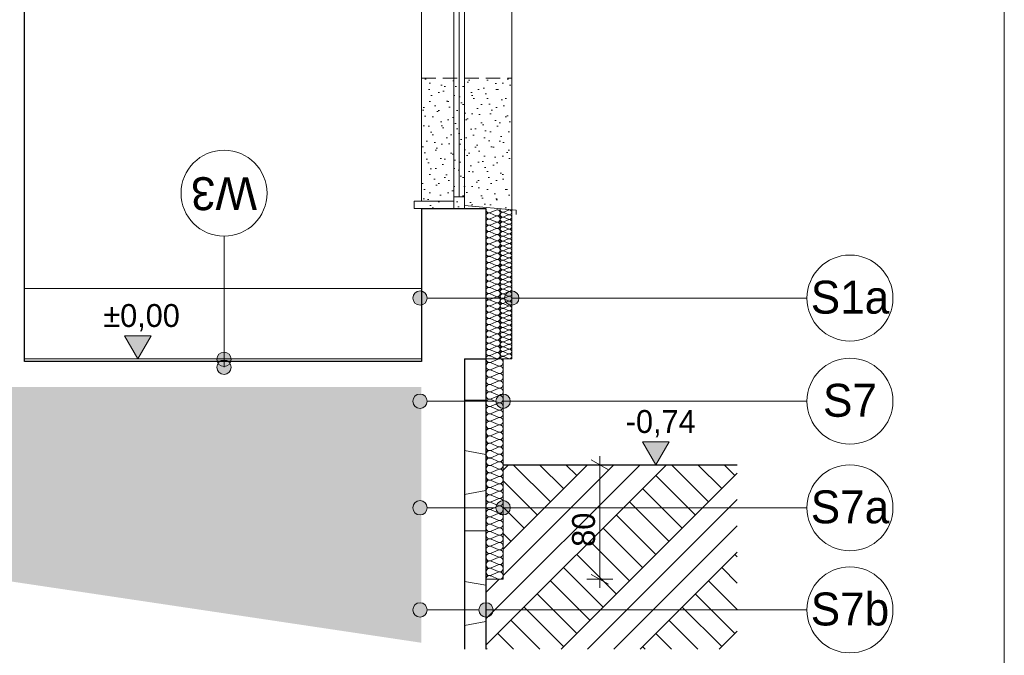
# Model space of a CAD drawing. Extents: x -613240 to -325500, y -25863 to 152403.
# Tile 115 of 254: x -379396 to -372525, y -14400 to -9962. Entities that reach past the tile are written whole.
import ezdxf

# ---------------------------------------------------------------- set-up
doc = ezdxf.new("R2010")
doc.units = 0
doc.header["$MEASUREMENT"] = 0
doc.linetypes.add('Krawędzie ukryte', pattern=[150, 100, -50])
for name, color, linetype in [('Arch ocieplenie', 7, 'Continuous'), ('Arch opisy', 7, 'Continuous'), ('Inwent Izolacje', 7, 'Continuous'), ('INWENT WYMIARY', 7, 'Continuous')]:
    doc.layers.add(name, color=color, linetype=linetype)
for name, color, linetype, lineweight in [('Arch ocieplenie_Nr_Pióra__100', 2, 'Continuous', 13), ('Arch opisy_Nr_Pióra__1', 7, 'Continuous', 25), ('Arch opisy_Nr_Pióra__21', 7, 'Continuous', 9), ('ARCH TABELA_Nr_Pióra__21', 7, 'Continuous', 9), ('arch wypelnienia_Nr_Pióra__18', 9, 'Continuous', 15), ('arch wypelnienia_Nr_Pióra__21', 7, 'Continuous', 9), ('INWENT TEREN_Nr_Pióra__1', 7, 'Continuous', 25), ('INWENT WYMIARY_Nr_Pióra__21', 7, 'Continuous', 9), ('INWENT. OKNA_Nr_Pióra__5', 7, 'Continuous', 13), ('INWENT.ŚCIANY_Nr_Pióra__1', 7, 'Continuous', 25), ('INWENT.ŚCIANY_Nr_Pióra__21', 7, 'Continuous', 9), ('Istniejące schody_Nr_Pióra__1', 7, 'Continuous', 25), ('Istniejące stropy_Nr_Pióra__5', 7, 'Continuous', 13)]:
    doc.layers.add(name, color=color, linetype=linetype, lineweight=lineweight)
for name, color, linetype, lineweight, true_color in [('Arch ocieplenie_Nr_Pióra__9', 7, 'Continuous', 13, 0x3dad99), ('Arch wyburzenia_Nr_Pióra__2', 7, 'Continuous', 13, 0x7f7f7f), ('Arch wykończenie_Nr_Pióra__3', 7, 'Continuous', 18, 0xff6600), ('Arch wykończenie_Nr_Pióra__9', 7, 'Continuous', 13, 0x3dad99), ('Inwent Izolacje_Nr_Pióra__2', 7, 'Continuous', 13, 0x7f7f7f), ('INWENT.ŚCIANY_Nr_Pióra__2', 7, 'Continuous', 13, 0x7f7f7f)]:
    doc.layers.add(name, color=color, linetype=linetype, lineweight=lineweight, true_color=true_color)
doc.styles.add('GENERATED_STYLE_1', font='txt')
doc.styles.add('GENERATED_STYLE_12', font='arial.ttf')
doc.styles.add('GENERATED_STYLE_5', font='txt')
doc.dimstyles.new('GENERATED_STYLE__4', dxfattribs={"dimtxt": 160.000002, "dimasz": 91.2, "dimexe": 0.18, "dimexo": 0, "dimgap": 0.09, "dimtad": 1, "dimdec": 0, "dimlfac": 0.1, "dimzin": 0, "dimdsep": 46, "dimtxsty": 'GENERATED_STYLE_1', "dimblk": 'ARROWHEAD_2', "dimblk1": 'ARROWHEAD_2', "dimblk2": 'ARROWHEAD_2', "dimcen": 0.09, "dimclrd": 7, "dimclre": 7, "dimclrt": 7, "dimazin": 0, "dimtfac": 1, "dimtdec": 4, "dimtmove": 2, "dimatfit": 3, "dimfxl": 0, "dimtolj": 1, "dimtzin": 0, "dimarcsym": 0})

# ---------------------------------------------------------------- blocks, each defined once
blk = doc.blocks.new('Izolacja cieplna 14_138', base_point=(-376042.2, -12329.6))
at = {"layer": 'Arch ocieplenie_Nr_Pióra__9', "linetype": 'Continuous'}
for p, q in [((-376018.4, -11305.8), (-375986.1, -11291.8)), ((-375986.1, -11322.5), (-376018.4, -11308.6)), ((-376018.4, -11339.3), (-375986.1, -11325.3)), ((-375986.1, -11356.1), (-376018.4, -11342.1)), ((-376018.4, -11372.8), (-375986.1, -11358.9)), ((-375986.1, -11389.6), (-376018.4, -11375.6)), ((-376018.4, -11406.3), (-375986.1, -11392.4)), ((-375986.1, -11423.1), (-376018.4, -11409.2)), ((-376018.4, -11439.9), (-375986.1, -11425.9)), ((-375986.1, -11456.6), (-376018.4, -11442.7)), ((-376018.4, -11473.4), (-375986.1, -11459.4)), ((-375986.1, -11490.1), (-376018.4, -11476.2)), ((-376018.4, -11506.9), (-375986.1, -11493)), ((-375986.1, -11523.7), (-376018.4, -11509.7)), ((-376018.4, -11540.4), (-375986.1, -11526.5)), ((-375986.1, -11557.2), (-376018.4, -11543.2)), ((-376018.4, -11573.9), (-375986.1, -11560)), ((-375986.1, -11590.7), (-376018.4, -11576.8)), ((-376018.4, -11607.5), (-375986.1, -11593.5)), ((-375986.1, -11624.2), (-376018.4, -11610.3)), ((-376018.4, -11641), (-375986.1, -11627)), ((-375986.1, -11657.8), (-376018.4, -11643.8)), ((-376018.4, -11674.5), (-375986.1, -11660.6)), ((-375986.1, -11691.3), (-376018.4, -11677.3)), ((-376018.4, -11708), (-375986.1, -11694.1)), ((-375986.1, -11724.8), (-376018.4, -11710.9)), ((-376018.4, -11741.6), (-375986.1, -11727.6)), ((-375986.1, -11758.3), (-376018.4, -11744.4)), ((-376018.4, -11775.1), (-375986.1, -11761.1)), ((-375986.1, -11791.8), (-376018.4, -11777.9)), ((-376018.4, -11808.6), (-375986.1, -11794.7)), ((-375986.1, -11825.4), (-376018.4, -11811.4)), ((-376018.4, -11842.1), (-375986.1, -11828.2)), ((-375986.1, -11858.9), (-376018.4, -11844.9)), ((-376018.4, -11875.7), (-375986.1, -11861.7)), ((-375986.1, -11892.4), (-376018.4, -11878.5)), ((-376018.4, -11909.2), (-375986.1, -11895.2)), ((-375986.1, -11925.9), (-376018.4, -11912)), ((-376018.4, -11942.7), (-375986.1, -11928.8)), ((-375986.1, -11959.5), (-376018.4, -11945.5)), ((-376018.4, -11976.2), (-375986.1, -11962.3)), ((-375986.1, -11993), (-376018.4, -11979)), ((-376018.4, -12009.7), (-375986.1, -11995.8)), ((-375986.1, -12026.5), (-376018.4, -12012.6)), ((-376018.4, -12043.3), (-375986.1, -12029.3)), ((-375986.1, -12060), (-376018.4, -12046.1)), ((-376018.4, -12076.8), (-375986.1, -12062.8)), ((-375986.1, -12093.5), (-376018.4, -12079.6)), ((-376018.4, -12110.3), (-375986.1, -12096.4)), ((-375986.1, -12127.1), (-376018.4, -12113.1)), ((-376018.4, -12143.8), (-375986.1, -12129.9)), ((-375986.1, -12160.6), (-376018.4, -12146.6)), ((-376018.4, -12177.4), (-375986.1, -12163.4)), ((-375986.1, -12194.1), (-376018.4, -12180.2)), ((-376018.4, -12210.9), (-375986.1, -12196.9)), ((-375986.1, -12227.6), (-376018.4, -12213.7)), ((-376018.4, -12244.4), (-375986.1, -12230.5)), ((-375986.1, -12261.2), (-376018.4, -12247.2)), ((-376018.4, -12277.9), (-375986.1, -12264)), ((-375986.1, -12294.7), (-376018.4, -12280.7)), ((-376018.4, -12311.4), (-375986.1, -12297.5)), ((-375986.1, -12328.2), (-376018.4, -12314.3))]:
    blk.add_line(p, q, dxfattribs=at)
for centre, start_param, end_param in [((-376025.2, -11323.9), 4.299595, 8.266774), ((-376025.2, -11290.4), 6.283185, 8.266774), ((-375979.2, -11307.2), 1.158003, 5.125183), ((-375979.2, -11340.7), 1.158003, 5.125183), ((-376025.2, -11357.5), 4.299595, 8.266774), ((-376025.2, -11391), 4.299595, 8.266774), ((-375979.2, -11374.2), 1.158003, 5.125183), ((-375979.2, -11407.7), 1.158003, 5.125183), ((-376025.2, -11424.5), 4.299595, 8.266774), ((-376025.2, -11458), 4.299595, 8.266774), ((-375979.2, -11441.3), 1.158003, 5.125183), ((-375979.2, -11474.8), 1.158003, 5.125183), ((-376025.2, -11491.6), 4.299595, 8.266774), ((-376025.2, -11525.1), 4.299595, 8.266774), ((-376025.2, -11558.6), 4.299595, 8.266774), ((-375979.2, -11508.3), 1.158003, 5.125183), ((-375979.2, -11541.8), 1.158003, 5.125183), ((-376025.2, -11592.1), 4.299595, 8.266774), ((-376025.2, -11625.6), 4.299595, 8.266774), ((-375979.2, -11575.4), 1.158003, 5.125183), ((-375979.2, -11608.9), 1.158003, 5.125183), ((-376025.2, -11659.2), 4.299595, 8.266774), ((-376025.2, -11692.7), 4.299595, 8.266774), ((-375979.2, -11642.4), 1.158003, 5.125183), ((-375979.2, -11675.9), 1.158003, 5.125183), ((-376025.2, -11726.2), 4.299595, 8.266774), ((-376025.2, -11759.7), 4.299595, 8.266774), ((-375979.2, -11709.4), 1.158003, 5.125183), ((-375979.2, -11743), 1.158003, 5.125183), ((-376025.2, -11793.3), 4.299595, 8.266774), ((-376025.2, -11826.8), 4.299595, 8.266774), ((-375979.2, -11776.5), 1.158003, 5.125183), ((-375979.2, -11810), 1.158003, 5.125183), ((-376025.2, -11860.3), 4.299595, 8.266774), ((-376025.2, -11893.8), 4.299595, 8.266774), ((-375979.2, -11843.5), 1.158003, 5.125183), ((-375979.2, -11877.1), 1.158003, 5.125183), ((-376025.2, -11927.3), 4.299595, 8.266774), ((-376025.2, -11960.9), 4.299595, 8.266774), ((-375979.2, -11910.6), 1.158003, 5.125183), ((-375979.2, -11944.1), 1.158003, 5.125183), ((-376025.2, -11994.4), 4.299595, 8.266774), ((-376025.2, -12027.9), 4.299595, 8.266774), ((-375979.2, -11977.6), 1.158003, 5.125183), ((-375979.2, -12011.2), 1.158003, 5.125183), ((-376025.2, -12061.4), 4.299595, 8.266774), ((-376025.2, -12095), 4.299595, 8.266774), ((-375979.2, -12044.7), 1.158003, 5.125183), ((-375979.2, -12078.2), 1.158003, 5.125183), ((-376025.2, -12128.5), 4.299595, 8.266774), ((-376025.2, -12162), 4.299595, 8.266774), ((-375979.2, -12111.7), 1.158003, 5.125183), ((-375979.2, -12145.2), 1.158003, 5.125183), ((-376025.2, -12195.5), 4.299595, 8.266774), ((-376025.2, -12229), 4.299595, 8.266774), ((-375979.2, -12178.8), 1.158003, 5.125183), ((-375979.2, -12212.3), 1.158003, 5.125183), ((-375979.2, -12245.8), 1.158003, 5.125183), ((-376025.2, -12262.6), 4.299595, 8.266774), ((-376025.2, -12296.1), 4.299595, 8.266774), ((-375979.2, -12279.3), 1.158003, 5.125183), ((-375979.2, -12312.9), 1.158003, 5.125183), ((-376025.2, -12329.6), 4.299596, 6.283185)]:
    blk.add_ellipse(centre, major_axis=(-17, 0), ratio=0.98513, start_param=start_param, end_param=end_param, dxfattribs=at)
blk = doc.blocks.new('Izolacja cieplna 14_139', base_point=(-376142.2, -13869.6))
at = {"layer": 'Arch ocieplenie_Nr_Pióra__100', "linetype": 'Continuous'}
for p, q in [((-376106.5, -12353.1), (-376058, -12331.8)), ((-376058, -12378.8), (-376106.5, -12357.4)), ((-376106.5, -12404.5), (-376058, -12383.1)), ((-376058, -12430.1), (-376106.5, -12408.8)), ((-376106.5, -12455.8), (-376058, -12434.4)), ((-376058, -12481.5), (-376106.5, -12460.1)), ((-376106.5, -12507.1), (-376058, -12485.8)), ((-376058, -12532.8), (-376106.5, -12511.4)), ((-376106.5, -12558.5), (-376058, -12537.1)), ((-376058, -12584.1), (-376106.5, -12562.8)), ((-376106.5, -12609.8), (-376058, -12588.4)), ((-376058, -12635.5), (-376106.5, -12614.1)), ((-376106.5, -12661.1), (-376058, -12639.8)), ((-376058, -12686.8), (-376106.5, -12665.4)), ((-376106.5, -12712.5), (-376058, -12691.1)), ((-376058, -12738.1), (-376106.5, -12716.8)), ((-376106.5, -12763.8), (-376058, -12742.4)), ((-376058, -12789.5), (-376106.5, -12768.1)), ((-376106.5, -12815.1), (-376058, -12793.8)), ((-376058, -12840.8), (-376106.5, -12819.4)), ((-376106.5, -12866.5), (-376058, -12845.1)), ((-376058, -12892.1), (-376106.5, -12870.8)), ((-376106.5, -12917.8), (-376058, -12896.4)), ((-376058, -12943.5), (-376106.5, -12922.1)), ((-376106.5, -12969.1), (-376058, -12947.8)), ((-376058, -12994.8), (-376106.5, -12973.4)), ((-376106.5, -13020.5), (-376058, -12999.1)), ((-376058, -13046.1), (-376106.5, -13024.8)), ((-376106.5, -13071.8), (-376058, -13050.4)), ((-376058, -13097.5), (-376106.5, -13076.1)), ((-376106.5, -13123.1), (-376058, -13101.8)), ((-376058, -13148.8), (-376106.5, -13127.4)), ((-376106.5, -13174.5), (-376058, -13153.1)), ((-376058, -13200.1), (-376106.5, -13178.8)), ((-376106.5, -13225.8), (-376058, -13204.4)), ((-376058, -13251.5), (-376106.5, -13230.1)), ((-376106.5, -13277.1), (-376058, -13255.8)), ((-376058, -13302.8), (-376106.5, -13281.4)), ((-376106.5, -13328.5), (-376058, -13307.1)), ((-376058, -13354.1), (-376106.5, -13332.8)), ((-376106.5, -13379.8), (-376058, -13358.4)), ((-376058, -13405.5), (-376106.5, -13384.1)), ((-376106.5, -13431.1), (-376058, -13409.8)), ((-376058, -13456.8), (-376106.5, -13435.4)), ((-376106.5, -13482.5), (-376058, -13461.1)), ((-376058, -13508.1), (-376106.5, -13486.8)), ((-376106.5, -13533.8), (-376058, -13512.4)), ((-376058, -13559.5), (-376106.5, -13538.1)), ((-376106.5, -13585.1), (-376058, -13563.8)), ((-376058, -13610.8), (-376106.5, -13589.4)), ((-376106.5, -13636.5), (-376058, -13615.1)), ((-376058, -13662.1), (-376106.5, -13640.8)), ((-376106.5, -13687.8), (-376058, -13666.4)), ((-376058, -13713.5), (-376106.5, -13692.1)), ((-376106.5, -13739.1), (-376058, -13717.8)), ((-376058, -13764.8), (-376106.5, -13743.4)), ((-376106.5, -13790.5), (-376058, -13769.1)), ((-376058, -13816.1), (-376106.5, -13794.8)), ((-376106.5, -13841.8), (-376058, -13820.4)), ((-376058, -13867.5), (-376106.5, -13846.1))]:
    blk.add_line(p, q, dxfattribs=at)
for centre, start_param, end_param in [((-376116.7, -12380.9), 5.870392, 9.837571), ((-376116.7, -12329.6), 1.570796, 3.554385), ((-376047.7, -12355.3), 2.728799, 6.695979), ((-376116.7, -12432.3), 5.870392, 9.837571), ((-376047.7, -12406.6), 2.728799, 6.695979), ((-376047.7, -12457.9), 2.728799, 6.695979), ((-376116.7, -12483.6), 5.870392, 9.837571), ((-376047.7, -12509.3), 2.728799, 6.695979), ((-376116.7, -12534.9), 5.870392, 9.837571), ((-376116.7, -12586.3), 5.870392, 9.837571), ((-376047.7, -12560.6), 2.728799, 6.695979), ((-376116.7, -12637.6), 5.870392, 9.837571), ((-376047.7, -12611.9), 2.728799, 6.695979), ((-376047.7, -12663.3), 2.728799, 6.695979), ((-376116.7, -12688.9), 5.870392, 9.837571), ((-376047.7, -12714.6), 2.728799, 6.695979), ((-376116.7, -12740.3), 5.870392, 9.837571), ((-376116.7, -12791.6), 5.870392, 9.837571), ((-376047.7, -12765.9), 2.728799, 6.695979), ((-376116.7, -12842.9), 5.870392, 9.837571), ((-376047.7, -12817.3), 2.728799, 6.695979), ((-376047.7, -12868.6), 2.728799, 6.695979), ((-376116.7, -12894.3), 5.870392, 9.837571), ((-376047.7, -12919.9), 2.728799, 6.695979), ((-376116.7, -12945.6), 5.870392, 9.837571), ((-376116.7, -12996.9), 5.870392, 9.837571), ((-376047.7, -12971.3), 2.728799, 6.695979), ((-376116.7, -13048.3), 5.870392, 9.837571), ((-376047.7, -13022.6), 2.728799, 6.695979), ((-376047.7, -13073.9), 2.728799, 6.695979), ((-376116.7, -13099.6), 5.870392, 9.837571), ((-376047.7, -13125.3), 2.728799, 6.695979), ((-376116.7, -13150.9), 5.870392, 9.837571), ((-376116.7, -13202.3), 5.870392, 9.837571), ((-376047.7, -13176.6), 2.728799, 6.695979), ((-376116.7, -13253.6), 5.870392, 9.837571), ((-376047.7, -13227.9), 2.728799, 6.695979), ((-376047.7, -13279.3), 2.728799, 6.695979), ((-376116.7, -13304.9), 5.870392, 9.837571), ((-376047.7, -13330.6), 2.728799, 6.695979), ((-376116.7, -13356.3), 5.870392, 9.837571), ((-376116.7, -13407.6), 5.870392, 9.837571), ((-376047.7, -13381.9), 2.728799, 6.695979), ((-376116.7, -13458.9), 5.870392, 9.837571), ((-376047.7, -13433.3), 2.728799, 6.695979), ((-376047.7, -13484.6), 2.728799, 6.695979), ((-376116.7, -13510.3), 5.870392, 9.837571), ((-376116.7, -13561.6), 5.870392, 9.837571), ((-376047.7, -13535.9), 2.728799, 6.695979), ((-376116.7, -13612.9), 5.870392, 9.837571), ((-376047.7, -13587.3), 2.728799, 6.695979), ((-376116.7, -13664.3), 5.870392, 9.837571), ((-376047.7, -13638.6), 2.728799, 6.695979), ((-376047.7, -13689.9), 2.728799, 6.695979), ((-376116.7, -13715.6), 5.870392, 9.837571), ((-376116.7, -13766.9), 5.870392, 9.837571), ((-376047.7, -13741.3), 2.728799, 6.695979), ((-376116.7, -13818.3), 5.870392, 9.837571), ((-376047.7, -13792.6), 2.728799, 6.695979), ((-376116.7, -13869.6), 5.870392, 7.853982), ((-376047.7, -13843.9), 2.728799, 6.695979)]:
    blk.add_ellipse(centre, major_axis=(0, 25.7), ratio=0.994339, start_param=start_param, end_param=end_param, dxfattribs=at)
blk = doc.blocks.new('Izolacja cieplna 14_288', base_point=(-376142.2, -12329.6))
at = {"layer": 'Inwent Izolacje_Nr_Pióra__2', "linetype": 'Continuous'}
for p, q in [((-376112.4, -11309.5), (-376072, -11291.4)), ((-376072, -11331.1), (-376112.4, -11313.1)), ((-376112.4, -11352.8), (-376072, -11334.8)), ((-376072, -11374.5), (-376112.4, -11356.4)), ((-376112.4, -11396.1), (-376072, -11378.1)), ((-376072, -11417.8), (-376112.4, -11399.8)), ((-376112.4, -11439.5), (-376072, -11421.4)), ((-376072, -11461.1), (-376112.4, -11443.1)), ((-376112.4, -11482.8), (-376072, -11464.8)), ((-376072, -11504.5), (-376112.4, -11486.4)), ((-376112.4, -11526.1), (-376072, -11508.1)), ((-376072, -11547.8), (-376112.4, -11529.8)), ((-376112.4, -11569.5), (-376072, -11551.4)), ((-376072, -11591.1), (-376112.4, -11573.1)), ((-376112.4, -11612.8), (-376072, -11594.8)), ((-376072, -11634.5), (-376112.4, -11616.4)), ((-376112.4, -11656.1), (-376072, -11638.1)), ((-376072, -11677.8), (-376112.4, -11659.8)), ((-376112.4, -11699.5), (-376072, -11681.4)), ((-376072, -11721.1), (-376112.4, -11703.1)), ((-376112.4, -11742.8), (-376072, -11724.8)), ((-376072, -11764.5), (-376112.4, -11746.4)), ((-376112.4, -11786.1), (-376072, -11768.1)), ((-376072, -11807.8), (-376112.4, -11789.8)), ((-376112.4, -11829.5), (-376072, -11811.4)), ((-376072, -11851.1), (-376112.4, -11833.1)), ((-376112.4, -11872.8), (-376072, -11854.8)), ((-376072, -11894.5), (-376112.4, -11876.4)), ((-376112.4, -11916.1), (-376072, -11898.1)), ((-376072, -11937.8), (-376112.4, -11919.8)), ((-376112.4, -11959.5), (-376072, -11941.4)), ((-376072, -11981.1), (-376112.4, -11963.1)), ((-376112.4, -12002.8), (-376072, -11984.8)), ((-376072, -12024.5), (-376112.4, -12006.4)), ((-376112.4, -12046.1), (-376072, -12028.1)), ((-376072, -12067.8), (-376112.4, -12049.8)), ((-376112.4, -12089.5), (-376072, -12071.4)), ((-376072, -12111.1), (-376112.4, -12093.1)), ((-376112.4, -12132.8), (-376072, -12114.8)), ((-376072, -12154.5), (-376112.4, -12136.4)), ((-376112.4, -12176.1), (-376072, -12158.1)), ((-376072, -12197.8), (-376112.4, -12179.8)), ((-376112.4, -12219.5), (-376072, -12201.4)), ((-376072, -12241.1), (-376112.4, -12223.1)), ((-376112.4, -12262.8), (-376072, -12244.8)), ((-376072, -12284.5), (-376112.4, -12266.4)), ((-376112.4, -12306.1), (-376072, -12288.1)), ((-376072, -12327.8), (-376112.4, -12309.8))]:
    blk.add_line(p, q, dxfattribs=at)
for centre, start_param, end_param in [((-376120.9, -11332.9), 5.870392, 9.837571), ((-376120.9, -11289.6), 1.570796, 3.554385), ((-376063.5, -11311.3), 2.728799, 6.695979), ((-376063.5, -11354.6), 2.728799, 6.695979), ((-376120.9, -11376.3), 5.870392, 9.837571), ((-376120.9, -11419.6), 5.870392, 9.837571), ((-376063.5, -11397.9), 2.728799, 6.695979), ((-376120.9, -11462.9), 5.870392, 9.837571), ((-376063.5, -11441.3), 2.728799, 6.695979), ((-376063.5, -11484.6), 2.728799, 6.695979), ((-376120.9, -11506.3), 5.870392, 9.837571), ((-376120.9, -11549.6), 5.870392, 9.837571), ((-376063.5, -11527.9), 2.728799, 6.695979), ((-376120.9, -11592.9), 5.870392, 9.837571), ((-376063.5, -11571.3), 2.728799, 6.695979), ((-376063.5, -11614.6), 2.728799, 6.695979), ((-376120.9, -11636.3), 5.870392, 9.837571), ((-376120.9, -11679.6), 5.870392, 9.837571), ((-376063.5, -11657.9), 2.728799, 6.695979), ((-376063.5, -11701.3), 2.728799, 6.695979), ((-376120.9, -11722.9), 5.870392, 9.837571), ((-376120.9, -11766.3), 5.870392, 9.837571), ((-376063.5, -11744.6), 2.728799, 6.695979), ((-376120.9, -11809.6), 5.870392, 9.837571), ((-376063.5, -11787.9), 2.728799, 6.695979), ((-376063.5, -11831.3), 2.728799, 6.695979), ((-376120.9, -11852.9), 5.870392, 9.837571), ((-376120.9, -11896.3), 5.870392, 9.837571), ((-376063.5, -11874.6), 2.728799, 6.695979), ((-376120.9, -11939.6), 5.870392, 9.837571), ((-376063.5, -11917.9), 2.728799, 6.695979), ((-376063.5, -11961.3), 2.728799, 6.695979), ((-376120.9, -11982.9), 5.870392, 9.837571), ((-376120.9, -12026.3), 5.870392, 9.837571), ((-376063.5, -12004.6), 2.728799, 6.695979), ((-376120.9, -12069.6), 5.870392, 9.837571), ((-376120.9, -12112.9), 5.870392, 9.837571), ((-376063.5, -12047.9), 2.728799, 6.695979), ((-376063.5, -12091.3), 2.728799, 6.695979), ((-376120.9, -12156.3), 5.870392, 9.837571), ((-376063.5, -12134.6), 2.728799, 6.695979), ((-376063.5, -12177.9), 2.728799, 6.695979), ((-376120.9, -12199.6), 5.870392, 9.837571), ((-376120.9, -12242.9), 5.870392, 9.837571), ((-376063.5, -12221.3), 2.728799, 6.695979), ((-376120.9, -12286.3), 5.870392, 9.837571), ((-376063.5, -12264.6), 2.728799, 6.695979), ((-376063.5, -12307.9), 2.728799, 6.695979), ((-376120.9, -12329.6), 5.870392, 7.853982)]:
    blk.add_ellipse(centre, major_axis=(0, 21.7), ratio=0.981591, start_param=start_param, end_param=end_param, dxfattribs=at)
blk = doc.blocks.new('Wymiary_7', base_point=(-374956.7, -13069.6))
at = {"layer": 'INWENT WYMIARY_Nr_Pióra__21', "linetype": 'Continuous'}
blk.add_hatch(color=256, dxfattribs=at).paths.add_polyline_path([(-374956.7, -13069.6), (-375049.5, -12909.6), (-374863.9, -12909.6)], flags=0)
for p, q in [((-374956.7, -13069.6), (-375049.5, -12909.6)), ((-375049.5, -12909.6), (-374863.9, -12909.6)), ((-374863.9, -12909.6), (-374956.7, -13069.6)), ((-374956.7, -13069.6), (-375076.7, -13069.6)), ((-374956.7, -13069.6), (-374836.7, -13069.6))]:
    blk.add_line(p, q, dxfattribs=at)
at = {"layer": 'INWENT WYMIARY_Nr_Pióra__21', "insert": (-375166.8, -12877.6), "char_height": 160, "attachment_point": 7, "style": 'GENERATED_STYLE_1'}
blk.add_mtext('{-0,74}', dxfattribs=at)
blk = doc.blocks.new('Wymiary_14', base_point=(-378571.1, -12329.6))
at = {"layer": 'INWENT WYMIARY_Nr_Pióra__21', "linetype": 'Continuous'}
blk.add_hatch(color=256, dxfattribs=at).paths.add_polyline_path([(-378571.1, -12329.6), (-378663.9, -12169.6), (-378478.3, -12169.6)], flags=0)
for p, q in [((-378571.1, -12329.6), (-378663.9, -12169.6)), ((-378663.9, -12169.6), (-378478.3, -12169.6)), ((-378478.3, -12169.6), (-378571.1, -12329.6)), ((-378571.1, -12329.6), (-378691.1, -12329.6)), ((-378571.1, -12329.6), (-378451.1, -12329.6))]:
    blk.add_line(p, q, dxfattribs=at)
at = {"layer": 'INWENT WYMIARY_Nr_Pióra__21', "insert": (-378812, -12137.6), "char_height": 160, "attachment_point": 7, "style": 'GENERATED_STYLE_1'}
blk.add_mtext('{±0,00}', dxfattribs=at)
blk = doc.blocks.new('*D670')
at = {"layer": 'INWENT WYMIARY_Nr_Pióra__21', "linetype": 'Continuous'}
for p, q in [((-375287.2, -13104.3), (-375407.2, -13035)), ((-375347.2, -13069.6), (-375347.2, -13010.9)), ((-375257.2, -13069.6), (-375437.2, -13069.6)), ((-375347.2, -13869.6), (-375347.2, -13069.6)), ((-375257.2, -13869.6), (-375437.2, -13869.6)), ((-375407.2, -13835), (-375287.2, -13904.3)), ((-375347.2, -13928.3), (-375347.2, -13869.6))]:
    blk.add_line(p, q, dxfattribs=at)
at = {"layer": 'INWENT WYMIARY_Nr_Pióra__21', "insert": (-375379.2, -13642.5), "char_height": 160, "attachment_point": 7, "rotation": 90, "style": 'GENERATED_STYLE_1'}
blk.add_mtext('{80}', dxfattribs=at)
blk = doc.blocks.new('ARROWHEAD_2')
at = {"color": 0, "linetype": 'Continuous', "lineweight": 0}
for p, q in [((0, 0), (-1, 0)), ((-0.378, -0.655), (0.378, 0.655))]:
    blk.add_line(p, q, dxfattribs=at)
blk = doc.blocks.new('Linia_110', base_point=(-375962.2, -11906))
at = {"layer": 'Arch opisy_Nr_Pióra__21', "linetype": 'Continuous'}
blk.add_line((-375962.2, -11906), (-373902.4, -11906), dxfattribs=at)
blk.add_circle((-373602.4, -11906), 300, dxfattribs=at)
blk = doc.blocks.new('Linia_111', base_point=(-376602.2, -11906))
at = {"layer": 'Arch opisy_Nr_Pióra__21', "linetype": 'Continuous'}
for points in [[(-376552.2, -11906), (-376556, -11886.8), (-376566.9, -11870.6), (-376583.1, -11859.8), (-376602.2, -11856), (-376621.3, -11859.8), (-376637.6, -11870.6), (-376648.4, -11886.8), (-376652.2, -11906), (-376648.4, -11925.1), (-376637.6, -11941.3), (-376621.3, -11952.2), (-376602.2, -11956), (-376583.1, -11952.2), (-376566.9, -11941.3), (-376556, -11925.1)], [(-375912.2, -11906), (-375916, -11886.8), (-375926.9, -11870.6), (-375943.1, -11859.8), (-375962.2, -11856), (-375981.3, -11859.8), (-375997.6, -11870.6), (-376008.4, -11886.8), (-376012.2, -11906), (-376008.4, -11925.1), (-375997.6, -11941.3), (-375981.3, -11952.2), (-375962.2, -11956), (-375943.1, -11952.2), (-375926.9, -11941.3), (-375916, -11925.1)]]:
    blk.add_hatch(color=256, dxfattribs=at).paths.add_polyline_path(points, flags=0)
blk.add_line((-376552.2, -11906), (-376012.2, -11906), dxfattribs=at)
for centre in [(-376602.2, -11906), (-375962.2, -11906)]:
    blk.add_circle(centre, 50, dxfattribs=at)
blk = doc.blocks.new('Linia_112', base_point=(-376022.2, -12626.2))
at = {"layer": 'Arch opisy_Nr_Pióra__21', "linetype": 'Continuous'}
blk.add_line((-376022.2, -12626.2), (-373902.4, -12626.2), dxfattribs=at)
blk.add_circle((-373602.4, -12626.2), 300, dxfattribs=at)
blk = doc.blocks.new('Linia_113', base_point=(-376602.2, -12626.2))
at = {"layer": 'Arch opisy_Nr_Pióra__21', "linetype": 'Continuous'}
for points in [[(-376552.2, -12626.2), (-376556, -12607.1), (-376566.9, -12590.8), (-376583.1, -12580), (-376602.2, -12576.2), (-376621.3, -12580), (-376637.6, -12590.8), (-376648.4, -12607.1), (-376652.2, -12626.2), (-376648.4, -12645.3), (-376637.6, -12661.6), (-376621.3, -12672.4), (-376602.2, -12676.2), (-376583.1, -12672.4), (-376566.9, -12661.6), (-376556, -12645.3)], [(-375972.2, -12626.2), (-375976, -12607.1), (-375986.9, -12590.8), (-376003.1, -12580), (-376022.2, -12576.2), (-376041.3, -12580), (-376057.6, -12590.8), (-376068.4, -12607.1), (-376072.2, -12626.2), (-376068.4, -12645.3), (-376057.6, -12661.6), (-376041.3, -12672.4), (-376022.2, -12676.2), (-376003.1, -12672.4), (-375986.9, -12661.6), (-375976, -12645.3)]]:
    blk.add_hatch(color=256, dxfattribs=at).paths.add_polyline_path(points, flags=0)
blk.add_line((-376552.2, -12626.2), (-376072.2, -12626.2), dxfattribs=at)
for centre in [(-376602.2, -12626.2), (-376022.2, -12626.2)]:
    blk.add_circle(centre, 50, dxfattribs=at)
blk = doc.blocks.new('Linia_114', base_point=(-376022.2, -13370.1))
at = {"layer": 'Arch opisy_Nr_Pióra__21', "linetype": 'Continuous'}
blk.add_line((-376022.2, -13370.1), (-373902.4, -13370.1), dxfattribs=at)
blk.add_circle((-373602.4, -13370.1), 300, dxfattribs=at)
blk = doc.blocks.new('Linia_115', base_point=(-376602.2, -13370.1))
at = {"layer": 'Arch opisy_Nr_Pióra__21', "linetype": 'Continuous'}
for points in [[(-376552.2, -13370.1), (-376556, -13351), (-376566.9, -13334.8), (-376583.1, -13323.9), (-376602.2, -13320.1), (-376621.3, -13323.9), (-376637.6, -13334.8), (-376648.4, -13351), (-376652.2, -13370.1), (-376648.4, -13389.3), (-376637.6, -13405.5), (-376621.3, -13416.3), (-376602.2, -13420.1), (-376583.1, -13416.3), (-376566.9, -13405.5), (-376556, -13389.3)], [(-375972.2, -13370.1), (-375976, -13351), (-375986.9, -13334.8), (-376003.1, -13323.9), (-376022.2, -13320.1), (-376041.3, -13323.9), (-376057.6, -13334.8), (-376068.4, -13351), (-376072.2, -13370.1), (-376068.4, -13389.3), (-376057.6, -13405.5), (-376041.3, -13416.3), (-376022.2, -13420.1), (-376003.1, -13416.3), (-375986.9, -13405.5), (-375976, -13389.3)]]:
    blk.add_hatch(color=256, dxfattribs=at).paths.add_polyline_path(points, flags=0)
blk.add_line((-376552.2, -13370.1), (-376072.2, -13370.1), dxfattribs=at)
for centre in [(-376602.2, -13370.1), (-376022.2, -13370.1)]:
    blk.add_circle(centre, 50, dxfattribs=at)
blk = doc.blocks.new('Linia_116', base_point=(-376142.2, -14083.2))
at = {"layer": 'Arch opisy_Nr_Pióra__21', "linetype": 'Continuous'}
blk.add_line((-376142.2, -14083.2), (-373902.4, -14083.2), dxfattribs=at)
blk.add_circle((-373602.4, -14083.2), 300, dxfattribs=at)
blk = doc.blocks.new('Linia_117', base_point=(-376602.2, -14083.2))
at = {"layer": 'Arch opisy_Nr_Pióra__21', "linetype": 'Continuous'}
for points in [[(-376552.2, -14083.2), (-376556, -14064.1), (-376566.9, -14047.9), (-376583.1, -14037), (-376602.2, -14033.2), (-376621.3, -14037), (-376637.6, -14047.9), (-376648.4, -14064.1), (-376652.2, -14083.2), (-376648.4, -14102.4), (-376637.6, -14118.6), (-376621.3, -14129.4), (-376602.2, -14133.2), (-376583.1, -14129.4), (-376566.9, -14118.6), (-376556, -14102.4)], [(-376092.2, -14083.2), (-376096, -14064.1), (-376106.9, -14047.9), (-376123.1, -14037), (-376142.2, -14033.2), (-376161.3, -14037), (-376177.6, -14047.9), (-376188.4, -14064.1), (-376192.2, -14083.2), (-376188.4, -14102.4), (-376177.6, -14118.6), (-376161.3, -14129.4), (-376142.2, -14133.2), (-376123.1, -14129.4), (-376106.9, -14118.6), (-376096, -14102.4)]]:
    blk.add_hatch(color=256, dxfattribs=at).paths.add_polyline_path(points, flags=0)
blk.add_line((-376552.2, -14083.2), (-376192.2, -14083.2), dxfattribs=at)
for centre in [(-376602.2, -14083.2), (-376142.2, -14083.2)]:
    blk.add_circle(centre, 50, dxfattribs=at)
blk = doc.blocks.new('Linia_119', base_point=(-377969.7, -12333.6))
at = {"layer": 'Arch opisy_Nr_Pióra__21', "linetype": 'Continuous'}
blk.add_line((-377969.7, -12333.6), (-377969.7, -11473.8), dxfattribs=at)
blk.add_circle((-377969.7, -11173.8), 300, dxfattribs=at)
blk = doc.blocks.new('Linia_121', base_point=(-377969.7, -12389))
at = {"layer": 'Arch opisy_Nr_Pióra__21', "linetype": 'Continuous'}
for points in [[(-377919.7, -12333.6), (-377923.5, -12314.4), (-377934.4, -12298.2), (-377950.6, -12287.4), (-377969.7, -12283.6), (-377988.9, -12287.4), (-378005.1, -12298.2), (-378015.9, -12314.4), (-378019.7, -12333.6), (-378015.9, -12352.7), (-378005.1, -12368.9), (-377988.9, -12379.7), (-377969.7, -12383.6), (-377950.6, -12379.7), (-377934.4, -12368.9), (-377923.5, -12352.7)], [(-377919.7, -12389), (-377923.5, -12369.9), (-377934.4, -12353.7), (-377950.6, -12342.8), (-377969.7, -12339), (-377988.9, -12342.8), (-378005.1, -12353.7), (-378015.9, -12369.9), (-378019.7, -12389), (-378015.9, -12408.2), (-378005.1, -12424.4), (-377988.9, -12435.2), (-377969.7, -12439), (-377950.6, -12435.2), (-377934.4, -12424.4), (-377923.5, -12408.2)]]:
    blk.add_hatch(color=256, dxfattribs=at).paths.add_polyline_path(points, flags=0)
blk.add_line((-377969.7, -12389), (-377969.7, -12333.6), dxfattribs=at)
for centre in [(-377969.7, -12333.6), (-377969.7, -12389)]:
    blk.add_circle(centre, 50, dxfattribs=at)

msp = doc.modelspace()

# ---------------------------------------------------------------- hatches: boundary and pattern name
at = {"layer": 'Arch wyburzenia_Nr_Pióra__2', "linetype": 'Continuous'}
h = msp.add_hatch(dxfattribs=at)
h.set_pattern_fill('Cut_Stone', color=256, style=0, pattern_type=2)
h.set_pattern_definition([(45, (0, 200), (-63.63961, 63.63961), [0, -60, 0, -90]), (110, (200, 200), (84.572336, 30.781813), [0, -44, 0, -76])])
h.paths.add_polyline_path([(-376367.2, -10369.6), (-376592.2, -10369.6), (-376592.2, -11279.6), (-376367.2, -11279.6), (-376292.2, -11279.6), (-376292.2, -11259.6), (-375962.2, -11290.4), (-375962.2, -10369.6), (-376292.2, -10369.6), (-376329.7, -10369.6)], flags=0)
at = {"layer": 'arch wypelnienia_Nr_Pióra__18', "linetype": 'Continuous'}
msp.add_hatch(color=256, dxfattribs=at).paths.add_polyline_path([(-389902.2, -12526.5), (-389902.2, -13351.1), (-383024.8, -13351.1), (-376592.2, -14312.6), (-376592.2, -12526.5)], flags=0)
at = {"layer": 'arch wypelnienia_Nr_Pióra__21', "linetype": 'Continuous'}
h = msp.add_hatch(dxfattribs=at)
h.set_pattern_fill('Earth', color=256, style=0, pattern_type=2)
h.set_pattern_definition([(45, (0, 0), (-275.77163, 275.77163), []), (45, (-91.9, 91.9), (-551.5433, 551.5433), []), (45, (-183.85, 183.85), (-551.5433, 551.5433), []), (135, (-275.77, 275.77), (91.92388, 91.92388), [389.99999, -389.99999])])
h.paths.add_polyline_path([(-376142.2, -14357.4), (-374390.1, -14357.4), (-374390.1, -13069.6), (-376022.2, -13069.6), (-376022.2, -13869.6), (-376142.2, -13869.6)], flags=0)

# ---------------------------------------------------------------- linework, layer by layer
at = {"layer": 'ARCH TABELA_Nr_Pióra__21', "linetype": 'Continuous'}
msp.add_line((-372525.5, 3086.6), (-372525.5, -25363.4), dxfattribs=at)
at = {"layer": 'Arch wykończenie_Nr_Pióra__3', "linetype": 'Continuous'}
for p, q in [((-375962.2, -12329.6), (-375962.2, -11290.4)), ((-376142.2, -12329.6), (-375962.2, -12329.6)), ((-376022.2, -12329.6), (-376022.2, -13869.6)), ((-376022.2, -13869.6), (-376142.2, -13869.6))]:
    msp.add_line(p, q, dxfattribs=at)
at = {"layer": 'Arch wykończenie_Nr_Pióra__9', "linetype": 'Continuous'}
msp.add_line((-376592.2, -12329.6), (-379362.2, -12329.6), dxfattribs=at)
at = {"layer": 'INWENT TEREN_Nr_Pióra__1', "linetype": 'Continuous'}
msp.add_line((-376022.2, -13069.6), (-374390.1, -13069.6), dxfattribs=at)
at = {"layer": 'INWENT. OKNA_Nr_Pióra__5', "linetype": 'Continuous'}
for p, q in [((-376367.2, -9709.6), (-376367.2, -11279.6)), ((-376292.2, -9709.6), (-376292.2, -11279.6)), ((-376329.7, -9789.6), (-376329.7, -11199.6)), ((-376367.2, -11199.6), (-376292.2, -11199.6)), ((-376292.2, -11259.6), (-375932.2, -11293.2)), ((-375932.2, -11293.2), (-375932.2, -11323.2))]:
    msp.add_line(p, q, dxfattribs=at)
at = {"layer": 'INWENT.ŚCIANY_Nr_Pióra__1', "linetype": 'Continuous'}
for p, q in [((-379362.2, -12349.6), (-379362.2, -9439.6)), ((-376592.2, -11279.6), (-376142.2, -11279.6)), ((-376592.2, -11279.6), (-376592.2, -12349.6)), ((-376142.2, -11279.6), (-376142.2, -12329.6)), ((-376292.2, -12329.6), (-376292.2, -14357.4)), ((-376292.2, -12329.6), (-376142.2, -12329.6)), ((-376142.2, -12329.6), (-376142.2, -14357.4))]:
    msp.add_line(p, q, dxfattribs=at)
at = {"layer": 'INWENT.ŚCIANY_Nr_Pióra__2', "linetype": 'Krawędzie ukryte'}
msp.add_line((-376592.2, -10369.6), (-375962.2, -10369.6), dxfattribs=at)
at = {"layer": 'INWENT.ŚCIANY_Nr_Pióra__2', "linetype": 'Continuous'}
for p, q in [((-376042.2, -12329.6), (-376042.2, -11282.9)), ((-376292.2, -12617.8), (-376142.2, -12617.8)), ((-376292.2, -12971.1), (-376142.2, -12997.2)), ((-376292.2, -13278.5), (-376142.2, -13250.5)), ((-376292.2, -13530.6), (-376142.2, -13530.6)), ((-376292.2, -13883.9), (-376142.2, -13910)), ((-376292.2, -14191.3), (-376142.2, -14163.3))]:
    msp.add_line(p, q, dxfattribs=at)
at = {"layer": 'INWENT.ŚCIANY_Nr_Pióra__21', "linetype": 'Continuous'}
for p, q in [((-376592.2, -9709.6), (-376592.2, -11229.6)), ((-375962.2, -9759.6), (-375962.2, -11290.4)), ((-376642.2, -11229.6), (-376367.2, -11229.6)), ((-376642.2, -11229.6), (-376642.2, -11279.6)), ((-376642.2, -11279.6), (-376292.2, -11279.6))]:
    msp.add_line(p, q, dxfattribs=at)
at = {"layer": 'Istniejące schody_Nr_Pióra__1', "linetype": 'Continuous'}
msp.add_line((-376592.2, -12349.6), (-379362.2, -12349.6), dxfattribs=at)
at = {"layer": 'Istniejące stropy_Nr_Pióra__5', "linetype": 'Continuous'}
msp.add_line((-376592.2, -11839.6), (-379362.2, -11839.6), dxfattribs=at)

# ---------------------------------------------------------------- block references
at = {"layer": 'Arch ocieplenie', "color": 104, "linetype": 'Continuous', "lineweight": 13, "true_color": 0x029e21}
for name, p in [('Izolacja cieplna 14_138', (-376042.2, -12329.6)), ('Izolacja cieplna 14_139', (-376142.2, -13869.6))]:
    msp.add_blockref(name, p, dxfattribs=at)
at = {"layer": 'Arch opisy', "linetype": 'Continuous'}
for name, p in [('Linia_119', (-377969.7, -12333.6)), ('Linia_110', (-375962.2, -11906)), ('Linia_111', (-376602.2, -11906)), ('Linia_121', (-377969.7, -12389)), ('Linia_112', (-376022.2, -12626.2)), ('Linia_113', (-376602.2, -12626.2)), ('Linia_114', (-376022.2, -13370.1)), ('Linia_115', (-376602.2, -13370.1)), ('Linia_116', (-376142.2, -14083.2)), ('Linia_117', (-376602.2, -14083.2))]:
    msp.add_blockref(name, p, dxfattribs=at)
at = {"layer": 'Inwent Izolacje', "color": 104, "linetype": 'Continuous', "lineweight": 13, "true_color": 0x029e21}
msp.add_blockref('Izolacja cieplna 14_288', (-376142.2, -12329.6), dxfattribs=at)
at = {"layer": 'INWENT WYMIARY', "linetype": 'Continuous'}
for name, p in [('Wymiary_14', (-378571.1, -12329.6)), ('Wymiary_7', (-374956.7, -13069.6))]:
    msp.add_blockref(name, p, dxfattribs=at)

# ---------------------------------------------------------------- texts
at = {"layer": 'Arch opisy_Nr_Pióra__1', "linetype": 'Continuous', "insert": (-377969.7, -11292.2), "char_height": 230, "attachment_point": 2, "rotation": 180, "style": 'GENERATED_STYLE_5'}
msp.add_mtext('{W3}', dxfattribs=at)
at = {"layer": 'Arch opisy_Nr_Pióra__1', "linetype": 'Continuous', "char_height": 230, "attachment_point": 2, "style": 'GENERATED_STYLE_5'}
for s, insert in [('{S1a}', (-373602.4, -11784.6)), ('{S7}', (-373602.4, -12504.8)), ('{S7a}', (-373602.4, -13248.7)), ('{S7b}', (-373602.4, -13961.8))]:
    msp.add_mtext(s, dxfattribs=dict(at, insert=insert))
at = {"layer": 'Arch opisy_Nr_Pióra__21', "linetype": 'Continuous', "insert": (-382293.7, -19180), "char_height": 160, "width": 9506.251, "attachment_point": 7, "line_spacing_factor": 0.940159, "style": 'GENERATED_STYLE_12'}
msp.add_mtext('{UWAGA:\\P1. Wszystkie wymiary sprawdzić na budowie\\P2. Z istniejącego tynku cienkowarstwowego należy usunąć zabrudzenia oraz \\P    słabozwiązane i kruszące się powłoki tynku. Powierzchnię w miarę potrzeb \\P    wyrównać i zaimpregnować\\P3. Przed położeniem kolejnej powłoki tynku lub nowej warstwy styropianu wraz z zaprawą \\P    klejową, na już istniejący styropian należy zbadać nośność istniejących\\P    już warstw "ocieplenia" oraz sprawdzić czy nie występują miejsca gdzie istniejący \\P    styropian jest odklejony i nie występują "poduszki powietrzne" pomiędzy ścianą \\P    a izolacją. W razie stwierdzenia usterki należy dokonać niezbędnych \\P    napraw - usunąć istniejący styropian i warstwy izolacji zastąpić nowymi \\P    o tej samej grubości.\\P4. System mocowania warstw ocieplenia ze styropianu i wełny mineralnej oraz wykończenia \\P    wykonać wg wytycznych producenta. Należy używać jednego systemu rozwiązań wybranego \\P    producenta. Ta sama zasada dotyczy części cokołowej (masy szczepne, kleje , tynki). \\P5. Elementy drewniane zaimpregnować przed korozją bilogiczną i wilgocią oraz zabezpieczyć \\P   NRO}', dxfattribs=at)

# ---------------------------------------------------------------- dimensions: what is measured, and where the dimension line sits
at = {"layer": 'INWENT WYMIARY', "linetype": 'Continuous'}
dim = msp.add_linear_dim(base=(-375347.2, -13869.6), p1=(-376022.2, -13869.6), p2=(-375906.6, -13069.6), angle=90, dimstyle='GENERATED_STYLE__4', dxfattribs=at)
dim.commit()
dim.dimension.update_dxf_attribs({"geometry": '*D670', "text_midpoint": (-375459.2, -13521.1)})

doc.saveas('drawing.dxf')
